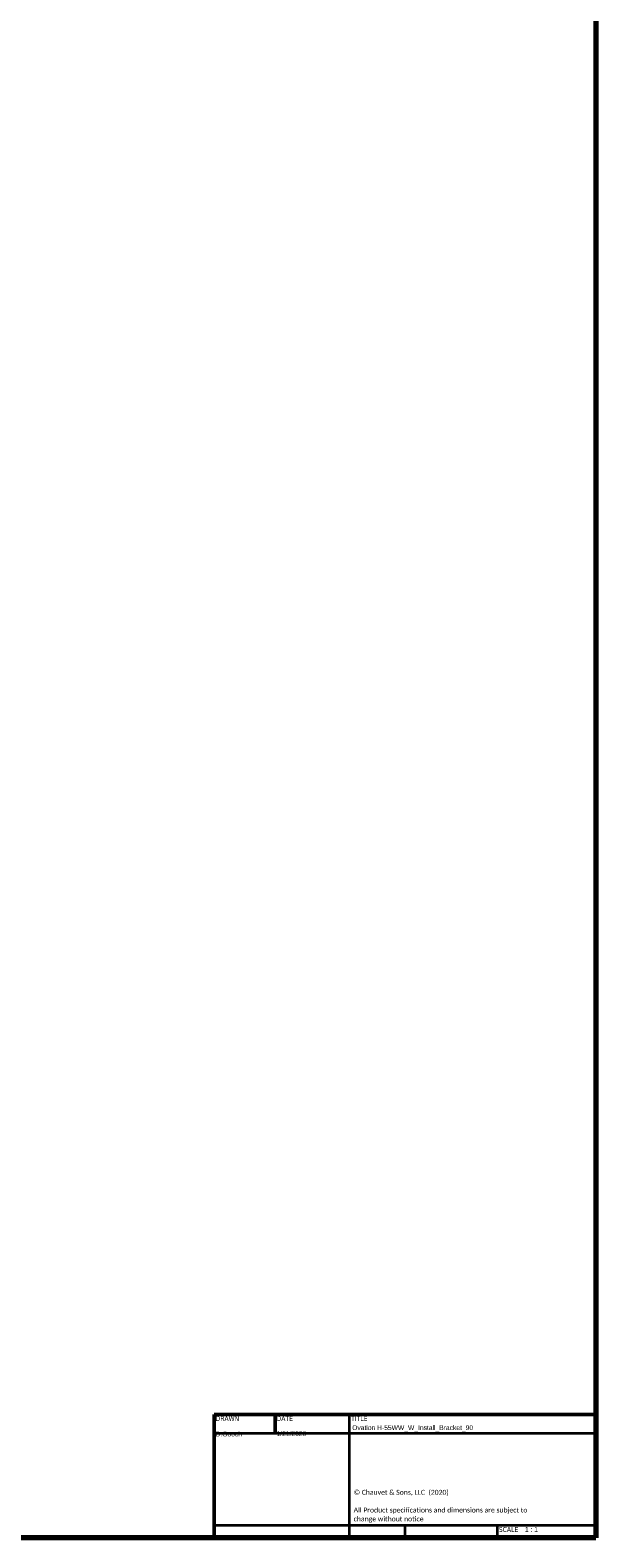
# Model space of a CAD drawing. Header units: millimetres. Extents: x 20 to 2980, y 20 to 2980.
# Tile 4 of 6: x 2688 to 2980, y 20 to 798. Entities that reach past the tile are written whole.
import ezdxf
from ezdxf.enums import TextEntityAlignment as Align

# ---------------------------------------------------------------- set-up
doc = ezdxf.new("R2018")
doc.units = ezdxf.units.MM
doc.layers.add('Border (ISO)', color=7, linetype='Continuous', lineweight=70)
doc.layers.add('Title (ISO)', color=7, linetype='Continuous', lineweight=50)
doc.styles.add('Note Text (ISO)', font='tahoma.ttf')
doc.styles.add('Text Style38', font='tahoma.ttf')

# ---------------------------------------------------------------- blocks, each defined once
blk = doc.blocks.new('Borders Chauvet')
at = {"layer": 'Border (ISO)'}
for p, q in [((2980, 2980), (2980, 20)), ((2980, 20), (20, 20))]:
    blk.add_line(p, q, dxfattribs=at)
blk = doc.blocks.new('Title Blocks Chauvet')
at = {"layer": 'Title (ISO)'}
for p, q in [((414.9, 145.76), (218.05, 145.76)), ((218.05, 145.76), (218.05, 82.13)), ((249.51, 145.76), (249.51, 136.23)), ((414.9, 82.13), (414.9, 145.76)), ((218.05, 82.13), (414.9, 82.13))]:
    blk.add_line(p, q, dxfattribs=at)
at = {"layer": 'Title (ISO)', "lineweight": 35}
for p, q in [((287.9, 82.13), (287.9, 145.76)), ((218.05, 136.23), (414.9, 136.23)), ((287.9, 88.48), (218.05, 88.48)), ((414.9, 88.48), (287.9, 88.48)), ((316.35, 88.48), (316.35, 82.13)), ((364.1, 88.48), (364.1, 82.13))]:
    blk.add_line(p, q, dxfattribs=at)
at = {"layer": 'Title (ISO)', "color": 7, "style": 'Text Style38'}
for s, p in [('DRAWN', (218.81, 144.99)), ('DATE', (250.27, 144.99)), ('TITLE', (288.66, 144.99))]:
    blk.add_text(s, height=2.54, dxfattribs=at).set_placement(p, align=Align.TOP_LEFT)
at = {"layer": 'Title (ISO)', "color": 7, "insert": (290.03, 106.9), "char_height": 2.54, "width": 96.4473, "attachment_point": 1, "line_spacing_factor": 1.07956, "style": 'Note Text (ISO)'}
blk.add_mtext('\\fCalibri|b0|i0;\\H2.5400;© Chauvet & Sons, LLC  (2020)\\P\\fCalibri|b0|i0;\\H2.5400;\\P\\fCalibri|b0|i0;\\H2.5400;All Product specifications and dimensions are subject to change without notice \\P', dxfattribs=at)
at = {"layer": 'Title (ISO)', "color": 7, "insert": (364.86, 87.72), "char_height": 2.54, "attachment_point": 1, "style": 'Note Text (ISO)'}
blk.add_mtext('\\fTahoma|b0|i0;\\H2.5400;SCALE', dxfattribs=at)
at = {"layer": 'Title (ISO)', "color": 7, "lineweight": 30, "flags": 104}
for tag, height, p in [('TITLE', 3.17, (289.27, 140.26)), ('Initial_View_Scale', 2.54, (378.33, 87.72))]:
    blk.add_attdef(tag, text='', height=height, dxfattribs=at).set_placement(p, align=Align.TOP_LEFT)
for tag, p in [('AUTHOR', (218.81, 136.99)), ('CREATION_DATE', (250.27, 137.16))]:
    blk.add_attdef(tag, text='', height=3.17, dxfattribs=at).set_placement(p, align=Align.BOTTOM_LEFT)

msp = doc.modelspace()

# ---------------------------------------------------------------- block references
msp.add_blockref('Borders Chauvet', (0, 0))
ref = msp.add_blockref('Title Blocks Chauvet', (2565.1, -62.13))
lines = msp.add_mtext('1/21/2020', dxfattribs={"layer": 'Title (ISO)', "color": 7, "insert": (2815.37, 75.03), "char_height": 2.5, "attachment_point": 1})
ref.add_attrib('CREATION_DATE', '', (2815.37, 75.03), dxfattribs={"flags": 104}).embed_mtext(lines)
lines = msp.add_mtext('D.Gooch', dxfattribs={"layer": 'Title (ISO)', "color": 7, "insert": (2783.91, 74.86), "char_height": 2.5, "attachment_point": 1})
ref.add_attrib('AUTHOR', '', (2783.91, 74.86), dxfattribs={"flags": 104}).embed_mtext(lines)
lines = msp.add_mtext('Ovation H-55WW_W_Install_Bracket_90', dxfattribs={"layer": 'Title (ISO)', "color": 7, "insert": (2854.37, 78.13), "char_height": 2.5, "attachment_point": 1})
ref.add_attrib('TITLE', '', (2854.37, 78.13), dxfattribs={"flags": 104}).embed_mtext(lines)
lines = msp.add_mtext('1 : 1', dxfattribs={"layer": 'Title (ISO)', "color": 7, "insert": (2943.43, 25.59), "char_height": 2.5, "attachment_point": 1})
ref.add_attrib('Initial_View_Scale', '', (2943.43, 25.59), dxfattribs={"flags": 104}).embed_mtext(lines)

doc.saveas('drawing.dxf')
